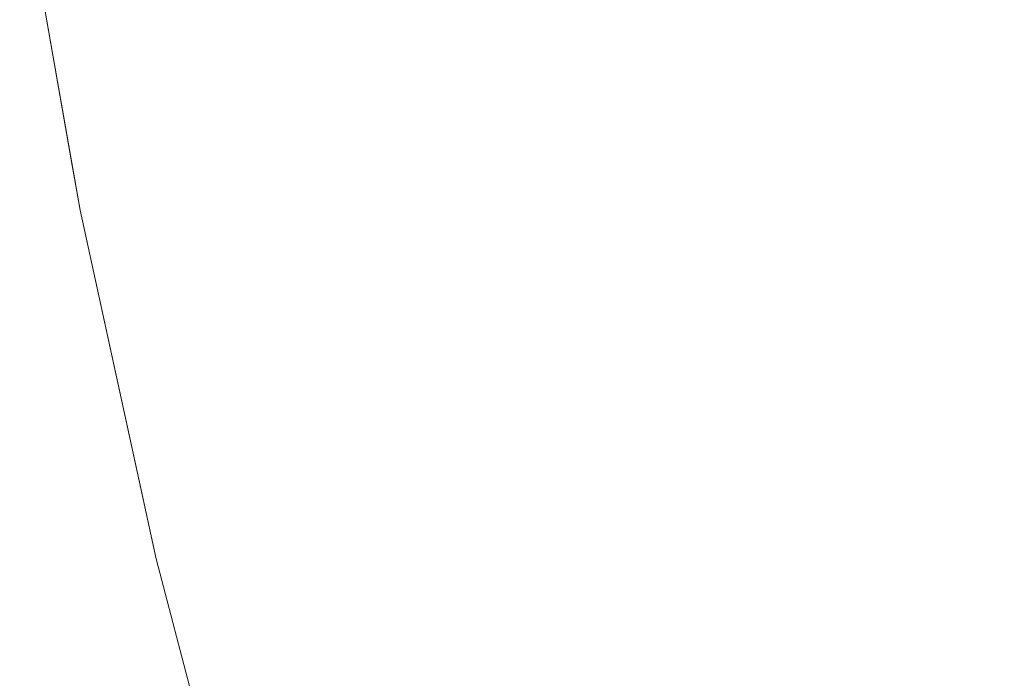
# Model space of a CAD drawing. Header units: centimetres. Extents: x -62 to 63, y 4 to 6.
# Tile 11 of 256: x -62.08603 to -62.08088, y 4.28941 to 4.29286. Entities that reach past the tile are written whole.
import ezdxf

# ---------------------------------------------------------------- set-up
doc = ezdxf.new("R2010")
doc.units = ezdxf.units.CM
doc.header["$LTSCALE"] = 2.54
doc.layers.add('Lucido design-1', color=7, linetype='Continuous')

# ---------------------------------------------------------------- blocks, each defined once
blk = doc.blocks.new('Gruppo-4-1')
at = {"color": 7, "linetype": 'Continuous', "lineweight": 9}
for points, invisible_edges in [([(-62.0860322, 4.2936596, -2276.32217), (-62.0857576, 4.2920961, -2276.32217), (-62.0857331, 4.2920963, -2276.3206076), (-62.0858854, 4.2929351, -2276.3206076)], 14), ([(-62.0857576, 4.2920961, -2276.32217), (-62.0860322, 4.2936596, -2276.32217), (-62.0860322, 4.2936596, -2276.92217), (-62.0857166, 4.2918631, -2276.92217)], 10), ([(-62.0858854, 4.2929351, -2276.9237324), (-62.0857331, 4.2920963, -2276.9237324), (-62.0857166, 4.2918631, -2276.92217), (-62.0860322, 4.2936596, -2276.92217)], 11), ([(-62.0811265, 4.2930828, -2276.3020649), (-62.0809773, 4.2922611, -2276.3020649), (-62.080222, 4.2922872, -2276.3005536), (-62.0803706, 4.2931063, -2276.3005536)], 15), ([(-62.0803706, 4.2931063, -2276.9437864), (-62.080222, 4.2922872, -2276.9437864), (-62.0809773, 4.2922611, -2276.9422751), (-62.0811265, 4.2930828, -2276.9422751)], 15), ([(-62.0830693, 4.2930225, -2276.3066398), (-62.0829189, 4.2921938, -2276.3066398), (-62.0823263, 4.2922143, -2276.3051085), (-62.0824763, 4.2930409, -2276.3051085)], 15), ([(-62.0824763, 4.2930409, -2276.9392315), (-62.0823263, 4.2922143, -2276.9392315), (-62.0829189, 4.2921938, -2276.9377002), (-62.0830693, 4.2930225, -2276.9377002)], 15), ([(-62.0824763, 4.2930409, -2276.3051085), (-62.0823263, 4.2922143, -2276.3051085), (-62.0816789, 4.2922368, -2276.3035833), (-62.0818285, 4.293061, -2276.3035833)], 15), ([(-62.0818285, 4.293061, -2276.9407566), (-62.0816789, 4.2922368, -2276.9407566), (-62.0823263, 4.2922143, -2276.9392315), (-62.0824763, 4.2930409, -2276.9392315)], 15), ([(-62.0818285, 4.293061, -2276.3035833), (-62.0816789, 4.2922368, -2276.3035833), (-62.0809773, 4.2922611, -2276.3020649), (-62.0811265, 4.2930828, -2276.3020649)], 15), ([(-62.0811265, 4.2930828, -2276.9422751), (-62.0809773, 4.2922611, -2276.9422751), (-62.0816789, 4.2922368, -2276.9407566), (-62.0818285, 4.293061, -2276.9407566)], 15), ([(-62.0845158, 4.2929776, -2276.3112651), (-62.0843644, 4.2921437, -2276.3112651), (-62.0839383, 4.2921585, -2276.3097186), (-62.0840894, 4.2929909, -2276.3097186)], 15), ([(-62.0840894, 4.2929909, -2276.9346213), (-62.0839383, 4.2921585, -2276.9346213), (-62.0843644, 4.2921437, -2276.9330749), (-62.0845158, 4.2929776, -2276.9330749)], 15), ([(-62.0840894, 4.2929909, -2276.3097186), (-62.0839383, 4.2921585, -2276.3097186), (-62.0834564, 4.2921752, -2276.3081767), (-62.0836071, 4.2930058, -2276.3081767)], 15), ([(-62.0836071, 4.2930058, -2276.9361633), (-62.0834564, 4.2921752, -2276.9361633), (-62.0839383, 4.2921585, -2276.9346213), (-62.0840894, 4.2929909, -2276.9346213)], 15), ([(-62.0836071, 4.2930058, -2276.3081767), (-62.0834564, 4.2921752, -2276.3081767), (-62.0829189, 4.2921938, -2276.3066398), (-62.0830693, 4.2930225, -2276.3066398)], 15), ([(-62.0830693, 4.2930225, -2276.9377002), (-62.0829189, 4.2921938, -2276.9377002), (-62.0834564, 4.2921752, -2276.9361633), (-62.0836071, 4.2930058, -2276.9361633)], 15), ([(-62.0858854, 4.2929351, -2276.3206076), (-62.0857331, 4.2920963, -2276.3206076), (-62.0856474, 4.2920993, -2276.3190457), (-62.0857995, 4.2929378, -2276.3190457)], 15), ([(-62.0857995, 4.2929378, -2276.9252942), (-62.0856474, 4.2920993, -2276.9252942), (-62.0857331, 4.2920963, -2276.9237324), (-62.0858854, 4.2929351, -2276.9237324)], 15), ([(-62.0857995, 4.2929378, -2276.3190457), (-62.0856474, 4.2920993, -2276.3190457), (-62.0855045, 4.2921042, -2276.317485), (-62.0856565, 4.2929422, -2276.317485)], 15), ([(-62.0856565, 4.2929422, -2276.9268549), (-62.0855045, 4.2921042, -2276.9268549), (-62.0856474, 4.2920993, -2276.9252942), (-62.0857995, 4.2929378, -2276.9252942)], 15), ([(-62.0856565, 4.2929422, -2276.317485), (-62.0855045, 4.2921042, -2276.317485), (-62.0853046, 4.2921112, -2276.3159261), (-62.0854565, 4.2929484, -2276.3159261)], 15), ([(-62.0854565, 4.2929484, -2276.9284139), (-62.0853046, 4.2921112, -2276.9284139), (-62.0855045, 4.2921042, -2276.9268549), (-62.0856565, 4.2929422, -2276.9268549)], 15), ([(-62.0854565, 4.2929484, -2276.3159261), (-62.0853046, 4.2921112, -2276.3159261), (-62.0850478, 4.2921201, -2276.3143694), (-62.0851996, 4.2929564, -2276.3143694)], 15), ([(-62.0851996, 4.2929564, -2276.9299706), (-62.0850478, 4.2921201, -2276.9299706), (-62.0853046, 4.2921112, -2276.9284139), (-62.0854565, 4.2929484, -2276.9284139)], 15), ([(-62.0851996, 4.2929564, -2276.3143694), (-62.0850478, 4.2921201, -2276.3143694), (-62.0847343, 4.2921309, -2276.3128155), (-62.0848859, 4.2929661, -2276.3128155)], 15), ([(-62.0848859, 4.2929661, -2276.9315244), (-62.0847343, 4.2921309, -2276.9315244), (-62.0850478, 4.2921201, -2276.9299706), (-62.0851996, 4.2929564, -2276.9299706)], 15), ([(-62.0848859, 4.2929661, -2276.3128155), (-62.0847343, 4.2921309, -2276.3128155), (-62.0843644, 4.2921437, -2276.3112651), (-62.0845158, 4.2929776, -2276.3112651)], 15), ([(-62.0845158, 4.2929776, -2276.9330749), (-62.0843644, 4.2921437, -2276.9330749), (-62.0847343, 4.2921309, -2276.9315244), (-62.0848859, 4.2929661, -2276.9315244)], 15), ([(-62.0800558, 4.2914624, -2276.3005536), (-62.080222, 4.2922872, -2276.3005536), (-62.0809773, 4.2922611, -2276.3020649), (-62.0808106, 4.2914335, -2276.3020649)], 15), ([(-62.0808106, 4.2914335, -2276.9422751), (-62.0809773, 4.2922611, -2276.9422751), (-62.080222, 4.2922872, -2276.9437864), (-62.0800558, 4.2914624, -2276.9437864)], 15), ([(-62.0815117, 4.2914066, -2276.3035833), (-62.0816789, 4.2922368, -2276.3035833), (-62.0823263, 4.2922143, -2276.3051085), (-62.0821585, 4.2913819, -2276.3051085)], 15), ([(-62.0821585, 4.2913819, -2276.9392315), (-62.0823263, 4.2922143, -2276.9392315), (-62.0816789, 4.2922368, -2276.9407566), (-62.0815117, 4.2914066, -2276.9407566)], 15), ([(-62.0808106, 4.2914335, -2276.3020649), (-62.0809773, 4.2922611, -2276.3020649), (-62.0816789, 4.2922368, -2276.3035833), (-62.0815117, 4.2914066, -2276.3035833)], 15), ([(-62.0815117, 4.2914066, -2276.9407566), (-62.0816789, 4.2922368, -2276.9407566), (-62.0809773, 4.2922611, -2276.9422751), (-62.0808106, 4.2914335, -2276.9422751)], 15), ([(-62.0832878, 4.2913387, -2276.3081767), (-62.0834564, 4.2921752, -2276.3081767), (-62.0839383, 4.2921585, -2276.3097186), (-62.0837694, 4.2913202, -2276.3097186)], 15), ([(-62.0837694, 4.2913202, -2276.9346213), (-62.0839383, 4.2921585, -2276.9346213), (-62.0834564, 4.2921752, -2276.9361633), (-62.0832878, 4.2913387, -2276.9361633)], 15), ([(-62.0827507, 4.2913592, -2276.3066398), (-62.0829189, 4.2921938, -2276.3066398), (-62.0834564, 4.2921752, -2276.3081767), (-62.0832878, 4.2913387, -2276.3081767)], 15), ([(-62.0832878, 4.2913387, -2276.9361633), (-62.0834564, 4.2921752, -2276.9361633), (-62.0829189, 4.2921938, -2276.9377002), (-62.0827507, 4.2913592, -2276.9377002)], 15), ([(-62.0821585, 4.2913819, -2276.3051085), (-62.0823263, 4.2922143, -2276.3051085), (-62.0829189, 4.2921938, -2276.3066398), (-62.0827507, 4.2913592, -2276.3066398)], 15), ([(-62.0827507, 4.2913592, -2276.9377002), (-62.0829189, 4.2921938, -2276.9377002), (-62.0823263, 4.2922143, -2276.9392315), (-62.0821585, 4.2913819, -2276.9392315)], 15), ([(-62.0848781, 4.2912778, -2276.3143694), (-62.0850478, 4.2921201, -2276.3143694), (-62.0853046, 4.2921112, -2276.3159261), (-62.0851347, 4.291268, -2276.3159261)], 15), ([(-62.0851347, 4.291268, -2276.9284139), (-62.0853046, 4.2921112, -2276.9284139), (-62.0850478, 4.2921201, -2276.9299706), (-62.0848781, 4.2912778, -2276.9299706)], 15), ([(-62.0845648, 4.2912898, -2276.3128155), (-62.0847343, 4.2921309, -2276.3128155), (-62.0850478, 4.2921201, -2276.3143694), (-62.0848781, 4.2912778, -2276.3143694)], 15), ([(-62.0848781, 4.2912778, -2276.9299706), (-62.0850478, 4.2921201, -2276.9299706), (-62.0847343, 4.2921309, -2276.9315244), (-62.0845648, 4.2912898, -2276.9315244)], 15), ([(-62.0841952, 4.2913039, -2276.3112651), (-62.0843644, 4.2921437, -2276.3112651), (-62.0847343, 4.2921309, -2276.3128155), (-62.0845648, 4.2912898, -2276.3128155)], 15), ([(-62.0845648, 4.2912898, -2276.9315244), (-62.0847343, 4.2921309, -2276.9315244), (-62.0843644, 4.2921437, -2276.9330749), (-62.0841952, 4.2913039, -2276.9330749)], 15), ([(-62.0837694, 4.2913202, -2276.3097186), (-62.0839383, 4.2921585, -2276.3097186), (-62.0843644, 4.2921437, -2276.3112651), (-62.0841952, 4.2913039, -2276.3112651)], 15), ([(-62.0841952, 4.2913039, -2276.9330749), (-62.0843644, 4.2921437, -2276.9330749), (-62.0839383, 4.2921585, -2276.9346213), (-62.0837694, 4.2913202, -2276.9346213)], 15), ([(-62.0855629, 4.2912516, -2276.3206076), (-62.0857331, 4.2920963, -2276.3206076), (-62.0857576, 4.2920961, -2276.32217), (-62.0857166, 4.2918631, -2276.32217)], 11), ([(-62.0857166, 4.2918631, -2276.92217), (-62.0857166, 4.2918631, -2276.32217), (-62.0857576, 4.2920961, -2276.32217)], 9), ([(-62.0854772, 4.2912549, -2276.3190457), (-62.0856474, 4.2920993, -2276.3190457), (-62.0857331, 4.2920963, -2276.3206076), (-62.0855629, 4.2912516, -2276.3206076)], 15), ([(-62.0855629, 4.2912516, -2276.9237324), (-62.0857331, 4.2920963, -2276.9237324), (-62.0856474, 4.2920993, -2276.9252942), (-62.0854772, 4.2912549, -2276.9252942)], 15), ([(-62.0857166, 4.2918631, -2276.92217), (-62.0857331, 4.2920963, -2276.9237324), (-62.0855629, 4.2912516, -2276.9237324)], 11), ([(-62.0853344, 4.2912603, -2276.317485), (-62.0855045, 4.2921042, -2276.317485), (-62.0856474, 4.2920993, -2276.3190457), (-62.0854772, 4.2912549, -2276.3190457)], 15), ([(-62.0854772, 4.2912549, -2276.9252942), (-62.0856474, 4.2920993, -2276.9252942), (-62.0855045, 4.2921042, -2276.9268549), (-62.0853344, 4.2912603, -2276.9268549)], 15), ([(-62.0851347, 4.291268, -2276.3159261), (-62.0853046, 4.2921112, -2276.3159261), (-62.0855045, 4.2921042, -2276.317485), (-62.0853344, 4.2912603, -2276.317485)], 15), ([(-62.0853344, 4.2912603, -2276.9268549), (-62.0855045, 4.2921042, -2276.9268549), (-62.0853046, 4.2921112, -2276.9284139), (-62.0851347, 4.291268, -2276.9284139)], 15), ([(-62.0857166, 4.2918631, -2276.32217), (-62.085397, 4.290401, -2276.32217), (-62.0853744, 4.2904009, -2276.3206076), (-62.0855629, 4.2912516, -2276.3206076)], 14), ([(-62.0857166, 4.2918631, -2276.92217), (-62.085318, 4.2900401, -2276.92217), (-62.085318, 4.2900401, -2276.32217), (-62.085397, 4.290401, -2276.32217)], 10), ([(-62.085397, 4.290401, -2276.32217), (-62.0857166, 4.2918631, -2276.32217), (-62.0857166, 4.2918631, -2276.92217)], 10), ([(-62.0855629, 4.2912516, -2276.9237324), (-62.0853744, 4.2904009, -2276.9237324), (-62.085318, 4.2900401, -2276.92217), (-62.0857166, 4.2918631, -2276.92217)], 11), ([(-62.0821585, 4.2913819, -2276.3051085), (-62.0819727, 4.2905435, -2276.3051085), (-62.0813264, 4.2905707, -2276.3035833), (-62.0815117, 4.2914066, -2276.3035833)], 15), ([(-62.0815117, 4.2914066, -2276.9407566), (-62.0813264, 4.2905707, -2276.9407566), (-62.0819727, 4.2905435, -2276.9392315), (-62.0821585, 4.2913819, -2276.9392315)], 15), ([(-62.0815117, 4.2914066, -2276.3035833), (-62.0813264, 4.2905707, -2276.3035833), (-62.0806258, 4.2906, -2276.3020649), (-62.0808106, 4.2914335, -2276.3020649)], 15), ([(-62.0808106, 4.2914335, -2276.9422751), (-62.0806258, 4.2906, -2276.9422751), (-62.0813264, 4.2905707, -2276.9407566), (-62.0815117, 4.2914066, -2276.9407566)], 15), ([(-62.0832878, 4.2913387, -2276.3081767), (-62.0831011, 4.2904962, -2276.3081767), (-62.0825644, 4.2905187, -2276.3066398), (-62.0827507, 4.2913592, -2276.3066398)], 15), ([(-62.0827507, 4.2913592, -2276.9377002), (-62.0825644, 4.2905187, -2276.9377002), (-62.0831011, 4.2904962, -2276.9361633), (-62.0832878, 4.2913387, -2276.9361633)], 15), ([(-62.0827507, 4.2913592, -2276.3066398), (-62.0825644, 4.2905187, -2276.3066398), (-62.0819727, 4.2905435, -2276.3051085), (-62.0821585, 4.2913819, -2276.3051085)], 15), ([(-62.0821585, 4.2913819, -2276.9392315), (-62.0819727, 4.2905435, -2276.9392315), (-62.0825644, 4.2905187, -2276.9377002), (-62.0827507, 4.2913592, -2276.9377002)], 15), ([(-62.0848781, 4.2912778, -2276.3143694), (-62.0846901, 4.2904296, -2276.3143694), (-62.0843771, 4.2904427, -2276.3128155), (-62.0845648, 4.2912898, -2276.3128155)], 15), ([(-62.0845648, 4.2912898, -2276.9315244), (-62.0843771, 4.2904427, -2276.9315244), (-62.0846901, 4.2904296, -2276.9299706), (-62.0848781, 4.2912778, -2276.9299706)], 15), ([(-62.0845648, 4.2912898, -2276.3128155), (-62.0843771, 4.2904427, -2276.3128155), (-62.0840077, 4.2904582, -2276.3112651), (-62.0841952, 4.2913039, -2276.3112651)], 15), ([(-62.0841952, 4.2913039, -2276.9330749), (-62.0840077, 4.2904582, -2276.9330749), (-62.0843771, 4.2904427, -2276.9315244), (-62.0845648, 4.2912898, -2276.9315244)], 15), ([(-62.0841952, 4.2913039, -2276.3112651), (-62.0840077, 4.2904582, -2276.3112651), (-62.0835823, 4.290476, -2276.3097186), (-62.0837694, 4.2913202, -2276.3097186)], 15), ([(-62.0837694, 4.2913202, -2276.9346213), (-62.0835823, 4.290476, -2276.9346213), (-62.0840077, 4.2904582, -2276.9330749), (-62.0841952, 4.2913039, -2276.9330749)], 15), ([(-62.0837694, 4.2913202, -2276.3097186), (-62.0835823, 4.290476, -2276.3097186), (-62.0831011, 4.2904962, -2276.3081767), (-62.0832878, 4.2913387, -2276.3081767)], 15), ([(-62.0832878, 4.2913387, -2276.9361633), (-62.0831011, 4.2904962, -2276.9361633), (-62.0835823, 4.290476, -2276.9346213), (-62.0837694, 4.2913202, -2276.9346213)], 15), ([(-62.0855629, 4.2912516, -2276.3206076), (-62.0853744, 4.2904009, -2276.3206076), (-62.0852887, 4.2904045, -2276.3190457), (-62.0854772, 4.2912549, -2276.3190457)], 15), ([(-62.0854772, 4.2912549, -2276.9252942), (-62.0852887, 4.2904045, -2276.9252942), (-62.0853744, 4.2904009, -2276.9237324), (-62.0855629, 4.2912516, -2276.9237324)], 15), ([(-62.0854772, 4.2912549, -2276.3190457), (-62.0852887, 4.2904045, -2276.3190457), (-62.085146, 4.2904104, -2276.317485), (-62.0853344, 4.2912603, -2276.317485)], 15), ([(-62.0853344, 4.2912603, -2276.9268549), (-62.085146, 4.2904104, -2276.9268549), (-62.0852887, 4.2904045, -2276.9252942), (-62.0854772, 4.2912549, -2276.9252942)], 15), ([(-62.0853344, 4.2912603, -2276.317485), (-62.085146, 4.2904104, -2276.317485), (-62.0849464, 4.2904188, -2276.3159261), (-62.0851347, 4.291268, -2276.3159261)], 15), ([(-62.0851347, 4.291268, -2276.9284139), (-62.0849464, 4.2904188, -2276.9284139), (-62.085146, 4.2904104, -2276.9268549), (-62.0853344, 4.2912603, -2276.9268549)], 15), ([(-62.0851347, 4.291268, -2276.3159261), (-62.0849464, 4.2904188, -2276.3159261), (-62.0846901, 4.2904296, -2276.3143694), (-62.0848781, 4.2912778, -2276.3143694)], 15), ([(-62.0848781, 4.2912778, -2276.9299706), (-62.0846901, 4.2904296, -2276.9299706), (-62.0849464, 4.2904188, -2276.9284139), (-62.0851347, 4.291268, -2276.9284139)], 15), ([(-62.0811226, 4.2897289, -2276.3035833), (-62.0813264, 4.2905707, -2276.3035833), (-62.0819727, 4.2905435, -2276.3051085), (-62.0817684, 4.2896994, -2276.3051085)], 15), ([(-62.0817684, 4.2896994, -2276.9392315), (-62.0819727, 4.2905435, -2276.9392315), (-62.0813264, 4.2905707, -2276.9407566), (-62.0811226, 4.2897289, -2276.9407566)], 15), ([(-62.0804227, 4.2897608, -2276.3020649), (-62.0806258, 4.2906, -2276.3020649), (-62.0813264, 4.2905707, -2276.3035833), (-62.0811226, 4.2897289, -2276.3035833)], 15), ([(-62.0811226, 4.2897289, -2276.9407566), (-62.0813264, 4.2905707, -2276.9407566), (-62.0806258, 4.2906, -2276.9422751), (-62.0804227, 4.2897608, -2276.9422751)], 15), ([(-62.0823596, 4.2896724, -2276.3066398), (-62.0825644, 4.2905187, -2276.3066398), (-62.0831011, 4.2904962, -2276.3081767), (-62.0828958, 4.2896479, -2276.3081767)], 15), ([(-62.0828958, 4.2896479, -2276.9361633), (-62.0831011, 4.2904962, -2276.9361633), (-62.0825644, 4.2905187, -2276.9377002), (-62.0823596, 4.2896724, -2276.9377002)], 15), ([(-62.0817684, 4.2896994, -2276.3051085), (-62.0819727, 4.2905435, -2276.3051085), (-62.0825644, 4.2905187, -2276.3066398), (-62.0823596, 4.2896724, -2276.3066398)], 15), ([(-62.0823596, 4.2896724, -2276.9377002), (-62.0825644, 4.2905187, -2276.9377002), (-62.0819727, 4.2905435, -2276.9392315), (-62.0817684, 4.2896994, -2276.9392315)], 15), ([(-62.0833766, 4.289626, -2276.3097186), (-62.0835823, 4.290476, -2276.3097186), (-62.0840077, 4.2904582, -2276.3112651), (-62.0838016, 4.2896066, -2276.3112651)], 15), ([(-62.0838016, 4.2896066, -2276.9330749), (-62.0840077, 4.2904582, -2276.9330749), (-62.0835823, 4.290476, -2276.9346213), (-62.0833766, 4.289626, -2276.9346213)], 15), ([(-62.0828958, 4.2896479, -2276.3081767), (-62.0831011, 4.2904962, -2276.3081767), (-62.0835823, 4.290476, -2276.3097186), (-62.0833766, 4.289626, -2276.3097186)], 15), ([(-62.0833766, 4.289626, -2276.9346213), (-62.0835823, 4.290476, -2276.9346213), (-62.0831011, 4.2904962, -2276.9361633), (-62.0828958, 4.2896479, -2276.9361633)], 15), ([(-62.0847395, 4.2895638, -2276.3159261), (-62.0849464, 4.2904188, -2276.3159261), (-62.085146, 4.2904104, -2276.317485), (-62.0849389, 4.2895547, -2276.317485)], 15), ([(-62.0849389, 4.2895547, -2276.9268549), (-62.085146, 4.2904104, -2276.9268549), (-62.0849464, 4.2904188, -2276.9284139), (-62.0847395, 4.2895638, -2276.9284139)], 15), ([(-62.0844834, 4.2895755, -2276.3143694), (-62.0846901, 4.2904296, -2276.3143694), (-62.0849464, 4.2904188, -2276.3159261), (-62.0847395, 4.2895638, -2276.3159261)], 15), ([(-62.0847395, 4.2895638, -2276.9284139), (-62.0849464, 4.2904188, -2276.9284139), (-62.0846901, 4.2904296, -2276.9299706), (-62.0844834, 4.2895755, -2276.9299706)], 15), ([(-62.0841707, 4.2895897, -2276.3128155), (-62.0843771, 4.2904427, -2276.3128155), (-62.0846901, 4.2904296, -2276.3143694), (-62.0844834, 4.2895755, -2276.3143694)], 15), ([(-62.0844834, 4.2895755, -2276.9299706), (-62.0846901, 4.2904296, -2276.9299706), (-62.0843771, 4.2904427, -2276.9315244), (-62.0841707, 4.2895897, -2276.9315244)], 15), ([(-62.0838016, 4.2896066, -2276.3112651), (-62.0840077, 4.2904582, -2276.3112651), (-62.0843771, 4.2904427, -2276.3128155), (-62.0841707, 4.2895897, -2276.3128155)], 15), ([(-62.0841707, 4.2895897, -2276.9315244), (-62.0843771, 4.2904427, -2276.9315244), (-62.0840077, 4.2904582, -2276.9330749), (-62.0838016, 4.2896066, -2276.9330749)], 15), ([(-62.0851671, 4.2895443, -2276.3206076), (-62.0853744, 4.2904009, -2276.3206076), (-62.085397, 4.290401, -2276.32217), (-62.085318, 4.2900401, -2276.32217)], 11), ([(-62.0850815, 4.2895482, -2276.3190457), (-62.0852887, 4.2904045, -2276.3190457), (-62.0853744, 4.2904009, -2276.3206076), (-62.0851671, 4.2895443, -2276.3206076)], 15), ([(-62.0851671, 4.2895443, -2276.9237324), (-62.0853744, 4.2904009, -2276.9237324), (-62.0852887, 4.2904045, -2276.9252942), (-62.0850815, 4.2895482, -2276.9252942)], 15), ([(-62.085318, 4.2900401, -2276.92217), (-62.0853744, 4.2904009, -2276.9237324), (-62.0851671, 4.2895443, -2276.9237324)], 11), ([(-62.0849389, 4.2895547, -2276.317485), (-62.085146, 4.2904104, -2276.317485), (-62.0852887, 4.2904045, -2276.3190457), (-62.0850815, 4.2895482, -2276.3190457)], 15), ([(-62.0850815, 4.2895482, -2276.9252942), (-62.0852887, 4.2904045, -2276.9252942), (-62.085146, 4.2904104, -2276.9268549), (-62.0849389, 4.2895547, -2276.9268549)], 15), ([(-62.085318, 4.2900401, -2276.32217), (-62.0849616, 4.2886823, -2276.32217), (-62.0849406, 4.2886818, -2276.3206076), (-62.0851671, 4.2895443, -2276.3206076)], 14), ([(-62.085318, 4.2900401, -2276.92217), (-62.0848311, 4.2881854, -2276.92217), (-62.0848311, 4.2881854, -2276.32217), (-62.0849616, 4.2886823, -2276.32217)], 10), ([(-62.0849616, 4.2886823, -2276.32217), (-62.085318, 4.2900401, -2276.32217), (-62.085318, 4.2900401, -2276.92217)], 10), ([(-62.0851671, 4.2895443, -2276.9237324), (-62.0849406, 4.2886818, -2276.9237324), (-62.0848311, 4.2881854, -2276.92217), (-62.085318, 4.2900401, -2276.92217)], 11), ([(-62.0811226, 4.2897289, -2276.3035833), (-62.0809001, 4.2888813, -2276.3035833), (-62.0802009, 4.2889158, -2276.3020649), (-62.0804227, 4.2897608, -2276.3020649)], 15), ([(-62.0804227, 4.2897608, -2276.9422751), (-62.0802009, 4.2889158, -2276.9422751), (-62.0809001, 4.2888813, -2276.9407566), (-62.0811226, 4.2897289, -2276.9407566)], 15), ([(-62.0823596, 4.2896724, -2276.3066398), (-62.0821358, 4.2888203, -2276.3066398), (-62.0815452, 4.2888494, -2276.3051085), (-62.0817684, 4.2896994, -2276.3051085)], 15), ([(-62.0817684, 4.2896994, -2276.9392315), (-62.0815452, 4.2888494, -2276.9392315), (-62.0821358, 4.2888203, -2276.9377002), (-62.0823596, 4.2896724, -2276.9377002)], 15), ([(-62.0817684, 4.2896994, -2276.3051085), (-62.0815452, 4.2888494, -2276.3051085), (-62.0809001, 4.2888813, -2276.3035833), (-62.0811226, 4.2897289, -2276.3035833)], 15), ([(-62.0811226, 4.2897289, -2276.9407566), (-62.0809001, 4.2888813, -2276.9407566), (-62.0815452, 4.2888494, -2276.9392315), (-62.0817684, 4.2896994, -2276.9392315)], 15), ([(-62.0833766, 4.289626, -2276.3097186), (-62.0831518, 4.2887701, -2276.3097186), (-62.0826715, 4.2887938, -2276.3081767), (-62.0828958, 4.2896479, -2276.3081767)], 15), ([(-62.0828958, 4.2896479, -2276.9361633), (-62.0826715, 4.2887938, -2276.9361633), (-62.0831518, 4.2887701, -2276.9346213), (-62.0833766, 4.289626, -2276.9346213)], 15), ([(-62.0828958, 4.2896479, -2276.3081767), (-62.0826715, 4.2887938, -2276.3081767), (-62.0821358, 4.2888203, -2276.3066398), (-62.0823596, 4.2896724, -2276.3066398)], 15), ([(-62.0823596, 4.2896724, -2276.9377002), (-62.0821358, 4.2888203, -2276.9377002), (-62.0826715, 4.2887938, -2276.9361633), (-62.0828958, 4.2896479, -2276.9361633)], 15), ([(-62.0841707, 4.2895897, -2276.3128155), (-62.0839451, 4.2887309, -2276.3128155), (-62.0835765, 4.2887491, -2276.3112651), (-62.0838016, 4.2896066, -2276.3112651)], 15), ([(-62.0838016, 4.2896066, -2276.9330749), (-62.0835765, 4.2887491, -2276.9330749), (-62.0839451, 4.2887309, -2276.9315244), (-62.0841707, 4.2895897, -2276.9315244)], 15), ([(-62.0838016, 4.2896066, -2276.3112651), (-62.0835765, 4.2887491, -2276.3112651), (-62.0831518, 4.2887701, -2276.3097186), (-62.0833766, 4.289626, -2276.3097186)], 15), ([(-62.0833766, 4.289626, -2276.9346213), (-62.0831518, 4.2887701, -2276.9346213), (-62.0835765, 4.2887491, -2276.9330749), (-62.0838016, 4.2896066, -2276.9330749)], 15), ([(-62.0851671, 4.2895443, -2276.3206076), (-62.0849406, 4.2886818, -2276.3206076), (-62.0848551, 4.288686, -2276.3190457), (-62.0850815, 4.2895482, -2276.3190457)], 15), ([(-62.0850815, 4.2895482, -2276.9252942), (-62.0848551, 4.288686, -2276.9252942), (-62.0849406, 4.2886818, -2276.9237324), (-62.0851671, 4.2895443, -2276.9237324)], 15), ([(-62.0850815, 4.2895482, -2276.3190457), (-62.0848551, 4.288686, -2276.3190457), (-62.0847127, 4.288693, -2276.317485), (-62.0849389, 4.2895547, -2276.317485)], 15), ([(-62.0849389, 4.2895547, -2276.9268549), (-62.0847127, 4.288693, -2276.9268549), (-62.0848551, 4.288686, -2276.9252942), (-62.0850815, 4.2895482, -2276.9252942)], 15), ([(-62.0849389, 4.2895547, -2276.317485), (-62.0847127, 4.288693, -2276.317485), (-62.0845135, 4.2887029, -2276.3159261), (-62.0847395, 4.2895638, -2276.3159261)], 15), ([(-62.0847395, 4.2895638, -2276.9284139), (-62.0845135, 4.2887029, -2276.9284139), (-62.0847127, 4.288693, -2276.9268549), (-62.0849389, 4.2895547, -2276.9268549)], 15), ([(-62.0847395, 4.2895638, -2276.3159261), (-62.0845135, 4.2887029, -2276.3159261), (-62.0842575, 4.2887155, -2276.3143694), (-62.0844834, 4.2895755, -2276.3143694)], 15), ([(-62.0844834, 4.2895755, -2276.9299706), (-62.0842575, 4.2887155, -2276.9299706), (-62.0845135, 4.2887029, -2276.9284139), (-62.0847395, 4.2895638, -2276.9284139)], 15), ([(-62.0844834, 4.2895755, -2276.3143694), (-62.0842575, 4.2887155, -2276.3143694), (-62.0839451, 4.2887309, -2276.3128155), (-62.0841707, 4.2895897, -2276.3128155)], 15), ([(-62.0841707, 4.2895897, -2276.9315244), (-62.0839451, 4.2887309, -2276.9315244), (-62.0842575, 4.2887155, -2276.9299706), (-62.0844834, 4.2895755, -2276.9299706)], 15)]:
    blk.add_3dface(points, dxfattribs=dict(at, invisible_edges=invisible_edges))
blk = doc.blocks.new('Gruppo-5-1')
at = {"color": 7}
blk.add_blockref('Gruppo-4-1', (0, 0), dxfattribs=at)

msp = doc.modelspace()

# ---------------------------------------------------------------- block references
at = {"layer": 'Lucido design-1', "color": 7}
msp.add_blockref('Gruppo-5-1', (0, 0), dxfattribs=at)

doc.saveas('drawing.dxf')
